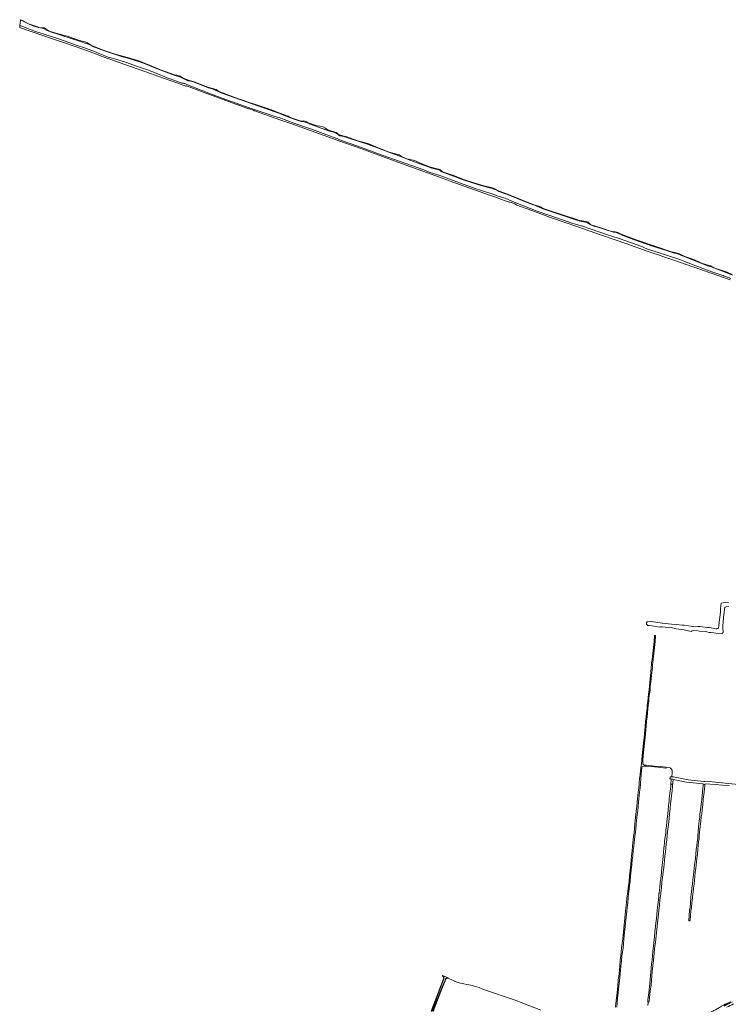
# Model space of a CAD drawing. Header units: metres. Extents: x 125158 to 132124, y 450612 to 454469.
# Tile 128 of 173: x 128563 to 129755, y 452815 to 454469. Entities that reach past the tile are written whole.
import ezdxf

# ---------------------------------------------------------------- set-up
doc = ezdxf.new("R2010")
doc.units = ezdxf.units.M
for name, color, linetype, lineweight in [('B-XX-OG-TERREIN_CULTUURSCHEIDING-GV', 8, 'Continuous', 18), ('B-XX-OG-WATER-GV', 8, 'Continuous', 18), ('B-XX-OG-WATER_SLOOT-GV', 8, 'Continuous', 18), ('B-XX-OG-WEG-GV', 8, 'Continuous', 18)]:
    doc.layers.add(name, color=color, linetype=linetype, lineweight=lineweight)

msp = doc.modelspace()

# ---------------------------------------------------------------- linework, layer by layer
at = {"layer": 'B-XX-OG-TERREIN_CULTUURSCHEIDING-GV'}
for points in [[(129619.4, 452812.7), (129619.9, 452818.3), (129619.3, 452818.4), (129619, 452819.5), (129619.2, 452821.9), (129620.7, 452833.7), (129622.4, 452848.8), (129623.8, 452862.8), (129624.1, 452868.7), (129624.6, 452875.4), (129625.4, 452882.4), (129626.3, 452889.4), (129627, 452896.1), (129627.7, 452904.2), (129628.6, 452912.4), (129629.4, 452918.7), (129630.2, 452928.2), (129631.1, 452936.7), (129632, 452945.8), (129632.7, 452950.9), (129633.6, 452958.8), (129634.4, 452965.7), (129635.1, 452973.1), (129636, 452982), (129636.9, 452990), (129637.4, 452995.1), (129637.9, 453000), (129638, 453000.6), (129638.9, 453007.8), (129639.3, 453011), (129640.1, 453019.1), (129640.9, 453026.3), (129641.9, 453035.7), (129642.4, 453039.6), (129643.4, 453048), (129643.7, 453052.1), (129644.4, 453058.4), (129644.8, 453062.3), (129645.4, 453070.4), (129646, 453077), (129646.4, 453080.9), (129647, 453085.6), (129647.3, 453088.2), (129647.9, 453093.2), (129648.8, 453098.8), (129649.2, 453102.8), (129649.7, 453107.4), (129650.4, 453114), (129651.2, 453121.5), (129652.1, 453130.6), (129652.6, 453134.8), (129653.3, 453141.9), (129653.8, 453147.5), (129654, 453149.3), (129654.2, 453151.4), (129654.9, 453156.5), (129655.2, 453160.5), (129655.7, 453163.8), (129656.4, 453170), (129657.1, 453176.4), (129657.7, 453181), (129657.9, 453183.6), (129658.2, 453193.3), (129656.1, 453193.7), (129656.5, 453197), (129659.6, 453196.9), (129659.6, 453196.9), (129659.8, 453203.5), (129659.9, 453207.8), (129659.6, 453208.7), (129658.9, 453209.8), (129657.7, 453211.1), (129657, 453211.3), (129657, 453211.8), (129650.2, 453212.4), (129650.2, 453212), (129649.6, 453211.6), (129641, 453212.4), (129630.4, 453213.5), (129616.4, 453214.7), (129612.9, 453214.8), (129610.6, 453214.1), (129609.7, 453213.5), (129609.3, 453212.4), (129608.6, 453207), (129608.1, 453200.5), (129607.4, 453194.1), (129606.8, 453186.2), (129606, 453178.1), (129605.2, 453171.1), (129604, 453159.8), (129603.6, 453154.7), (129602.9, 453147.1), (129602.1, 453139.7), (129601.4, 453133.8), (129600.3, 453123.5), (129599.6, 453117.9), (129598.9, 453109.4), (129598.4, 453103.7), (129597.5, 453096.4), (129596.9, 453091.3), (129596.3, 453086.3), (129595.5, 453079.6), (129594.7, 453072.9), (129593.7, 453064), (129593, 453057.2), (129592.3, 453049.8), (129591.2, 453039.8), (129590.2, 453030.4), (129589.4, 453021.2), (129588.2, 453013.6), (129587.3, 453003.7), (129586.9, 453000), (129586.2, 452993.6), (129585.4, 452985.4), (129584.5, 452976.9), (129583.9, 452971.1), (129579.5, 452930.1), (129578.2, 452916.8), (129577.4, 452909.1), (129575.7, 452895.9), (129574.8, 452887.8), (129573.9, 452878.9), (129572.7, 452865.5), (129571.5, 452854.9), (129570.5, 452845.4), (129569.2, 452834.4), (129568.2, 452824.7), (129567.6, 452816.5), (129566.8, 452809.8)], [(129756.4, 453182), (129732.9, 453184.2), (129715.3, 453185.1), (129715.1, 453184), (129715.2, 453183.1), (129714.8, 453182.5), (129713.8, 453171), (129712.4, 453159.1), (129711.4, 453150.1), (129710.7, 453142.2), (129709.7, 453134.4), (129709.1, 453129.8), (129708.2, 453122.1), (129707.2, 453113.2), (129706.3, 453103.9), (129705.6, 453098.5), (129705.2, 453092.8), (129704.5, 453087.4), (129703.8, 453080.7), (129703.2, 453075.1), (129702.5, 453066.7), (129701.8, 453059.8), (129700.5, 453048.6), (129699.9, 453042.8), (129698.9, 453036.7), (129698.3, 453028.7), (129697.7, 453023.5), (129696.8, 453016.5), (129696, 453009.8), (129695.3, 453002.7), (129695, 453000), (129694.3, 452994.2), (129693.1, 452984.6), (129692.4, 452977.4), (129691.7, 452971.7), (129690.2, 452955.7), (129689.9, 452955.2), (129689.5, 452954.8), (129688.5, 452954.9), (129688, 452955.4), (129689.5, 452972), (129690.2, 452977.7), (129690.9, 452984.8), (129691.7, 452994.5), (129692.3, 453000), (129692.6, 453002.8), (129693.3, 453010), (129694, 453016.9), (129694.9, 453023.8), (129696.4, 453037), (129697.3, 453043), (129697.8, 453048.8), (129699.2, 453060.2), (129699.8, 453066.7), (129700.7, 453075.3), (129701.6, 453080.9), (129702.3, 453087.7), (129703, 453093), (129703.4, 453098.7), (129703.7, 453104), (129704.6, 453113.4), (129705.6, 453122.2), (129706.4, 453129.8), (129706.8, 453134.4), (129707.7, 453142), (129709, 453150.4), (129709.9, 453159.3), (129711, 453171.2), (129712.1, 453182.8), (129712.3, 453185.2), (129684.4, 453188), (129661.9, 453192.6), (129660.8, 453182), (129659.8, 453173.2), (129659.1, 453165.7), (129658.5, 453159.1), (129657.2, 453151.7), (129656.6, 453143.5), (129655.4, 453134.4), (129654.2, 453121.2), (129653.3, 453112.4), (129652.3, 453104.7), (129651.9, 453098.5), (129651.1, 453091), (129650.2, 453083.7), (129649.4, 453077.7), (129648.8, 453070.9), (129647.9, 453063.7), (129647.3, 453055.6), (129646, 453044.5), (129645.1, 453037.3), (129643.8, 453027.6), (129642.9, 453020), (129642.1, 453010.4), (129641, 453002), (129640.8, 453000), (129639.6, 452990.1), (129638.7, 452981), (129637.8, 452971.5), (129633.3, 452929.9), (129631.9, 452918.5), (129630.6, 452909), (129630, 452900.8), (129628.6, 452889.1), (129627.7, 452879.1), (129626.6, 452869.5), (129626, 452862.7), (129625.3, 452854.6), (129624.5, 452847.4), (129623.3, 452836.5), (129622.1, 452826.2), (129621.3, 452819.1), (129621, 452818.1), (129619.9, 452818.3), (129619.4, 452812.7)], [(129776.9, 453183.5), (129716.6, 453189.6), (129715.2, 453189), (129713.4, 453188.9), (129686.7, 453192.1), (129662.4, 453196.9), (129661.1, 453196.9), (129659.6, 453196.9), (129659.6, 453196.9), (129659.6, 453196.9), (129656.5, 453197), (129656.1, 453193.7), (129658.2, 453193.3), (129660.6, 453192.9), (129661.9, 453192.6), (129684.4, 453188), (129712.3, 453185.2), (129712.1, 453182.8), (129712.4, 453183.5), (129713.7, 453184.2), (129715.1, 453184), (129715.3, 453185.1), (129732.9, 453184.2), (129756.4, 453182)], [(129439.4, 452804.6), (129396.1, 452821.4), (129343, 452839.5), (129335.4, 452842.8), (129327.5, 452845.2), (129321.2, 452846.8), (129314.9, 452848), (129309.6, 452848.8), (129304.2, 452849.9), (129297.7, 452852), (129291.6, 452854.8), (129283.1, 452858.4), (129282.8, 452858.5), (129282.5, 452858.5), (129282.2, 452858.5), (129281.9, 452858.5), (129281.6, 452858.5), (129281.3, 452858.4), (129281, 452858.3), (129280.7, 452858.2), (129280.4, 452858.1), (129280.1, 452857.9), (129279.9, 452857.7), (129279.7, 452857.5), (129279.5, 452857.2), (129279.3, 452856.9), (129279.2, 452856.7), (129271.1, 452836.3), (129257.9, 452802.8)], [(129746.7, 452813.3), (129749.3, 452814.7), (129750.6, 452815.4), (129751.9, 452816.1), (129754.5, 452817.4)]]:
    msp.add_lwpolyline(points, dxfattribs=at)
at = {"layer": 'B-XX-OG-WATER-GV'}
for points in [[(129761.8, 454039.9), (129752.2, 454043.9), (129733, 454050.9), (129724.8, 454054.5), (129719.7, 454055.4), (129708.2, 454059.8), (129691.6, 454066.7), (129677.2, 454072.2), (129675.7, 454073), (129674.1, 454073.8), (129672.5, 454074.5), (129670.9, 454075.1), (129669.3, 454075.7), (129667.6, 454076.2), (129665.9, 454076.6), (129664, 454076.9), (129650.4, 454081), (129627.2, 454088.5), (129594.8, 454100), (129586.3, 454103.2), (129576.2, 454107), (129574.6, 454107.9), (129572.9, 454108.7), (129571.3, 454109.5), (129569.6, 454110.1), (129567.8, 454110.8), (129566.1, 454111.3), (129564.3, 454111.8), (129562.5, 454112.1), (129561.6, 454112.3), (129533.2, 454121), (129528.6, 454122.1), (129522, 454125.2), (129520.7, 454126), (129519.5, 454126.8), (129518.2, 454127.4), (129516.9, 454128), (129515.5, 454128.5), (129514.1, 454129), (129512.7, 454129.3), (129511.3, 454129.6), (129509.9, 454129.8), (129508.4, 454130), (129507.5, 454130), (129500, 454132.4), (129472.9, 454141.3), (129444.4, 454150.8), (129440.4, 454152.5), (129436.5, 454154.2), (129432.5, 454155.8), (129428.5, 454157.4), (129424.4, 454158.8), (129420.6, 454160.1), (129413.2, 454163.3), (129383.2, 454175.3), (129368.8, 454180.4), (129366.8, 454181.5), (129364.7, 454182.6), (129362.5, 454183.6), (129360.3, 454184.5), (129358.1, 454185.3), (129355.9, 454186), (129353.7, 454186.7), (129351.4, 454187.3), (129349.1, 454187.8), (129346.5, 454188.3), (129333.4, 454192.4), (129308.5, 454200), (129308.5, 454200), (129292.2, 454206.2), (129272.9, 454213.2), (129271.9, 454214), (129270.9, 454214.8), (129269.8, 454215.5), (129268.7, 454216.1), (129267.6, 454216.6), (129266.4, 454217.1), (129265.2, 454217.5), (129264, 454217.8), (129262.8, 454218.1), (129261.5, 454218.3), (129260.8, 454218.3), (129256.1, 454219.8), (129243.4, 454224.1), (129218.7, 454233.2), (129206.5, 454238), (129183.5, 454246.5), (129164.4, 454253.6), (129147.9, 454260.2), (129136.9, 454263.1), (129108, 454272.8), (129101.1, 454274.2), (129099.7, 454275.2), (129098.3, 454276.2), (129096.9, 454277.1), (129095.4, 454277.9), (129093.9, 454278.7), (129092.3, 454279.4), (129090.8, 454280), (129089.2, 454280.5), (129087.5, 454281), (129085.9, 454281.4), (129084.2, 454281.7), (129083.7, 454281.7), (129051.3, 454293.8), (129049.6, 454294.6), (129047.9, 454295.3), (129046.2, 454296), (129044.4, 454296.6), (129042.6, 454297.1), (129040.8, 454297.5), (129038.9, 454297.9), (129037.1, 454298.2), (129036.4, 454298.2), (129022.5, 454302.5), (129006.3, 454308.9), (129000, 454311.2), (128992, 454314.1), (128955.6, 454326.9), (128902.7, 454345.8), (128898.6, 454347.4), (128888.4, 454352.3), (128878.7, 454355.3), (128857.7, 454363.4), (128849.1, 454366.1), (128845.8, 454366.5), (128833, 454372.7), (128822.4, 454375.8), (128795.9, 454385.7), (128771, 454395.8), (128748.4, 454403.3), (128735.8, 454406.9), (128724, 454410.5), (128705.2, 454416.5), (128685.7, 454423.8), (128679.6, 454427.3), (128659.9, 454434.3), (128652.5, 454436.6), (128628.8, 454444.3), (128614.7, 454448.4), (128608.9, 454450.9), (128608, 454451.6), (128607, 454452.3), (128606, 454452.9), (128604.9, 454453.5), (128603.8, 454454), (128602.7, 454454.4), (128601.5, 454454.7), (128600.8, 454454.9), (128594.3, 454455.9), (128585.1, 454458.8), (128577.5, 454462), (128565, 454468.1), (128564.1, 454468.3), (128563.1, 454459.2), (128564.6, 454458.5), (128589.2, 454449.1), (128604, 454444.6), (128629.6, 454436.2), (128645.6, 454430.8), (128659.6, 454425.9), (128673.3, 454421.2), (128688.7, 454415.5), (128697.7, 454411.6), (128711.8, 454406.1), (128722.4, 454403.1), (128740.6, 454397.6), (128760.8, 454390.6), (128777.5, 454384.7), (128792.5, 454379.2), (128810.8, 454371.6), (128816, 454369.5), (128835.7, 454362.4), (128836.8, 454362.4), (128838.1, 454362.2), (128839.3, 454362), (128840.6, 454361.7), (128841.8, 454361.3), (128843, 454360.8), (128844.1, 454360.3), (128845.2, 454359.7), (128881.1, 454345.7), (128897.1, 454339.6), (128911.3, 454334.4), (128940.7, 454323.9), (128958.9, 454317.7), (128974, 454312.4), (128997.6, 454305), (129000, 454304.1), (129023.7, 454295.3), (129053.5, 454284.9), (129079.5, 454275.7), (129094.7, 454270.1), (129096.7, 454269.5), (129100.8, 454267.4), (129131.7, 454256.5), (129172.6, 454241.6), (129211.9, 454227.5), (129242.4, 454216.6), (129251.4, 454213.1), (129271, 454206.5), (129288.8, 454200), (129297.7, 454196.8), (129327.3, 454185.9), (129354.9, 454177), (129369, 454172), (129379, 454169), (129391.7, 454163.8), (129407.5, 454157.4), (129433.1, 454147.6), (129450.8, 454141.2), (129472.3, 454134.1), (129493, 454126.9), (129500, 454124.8), (129506.4, 454122.9), (129507.7, 454122.5), (129523.6, 454117.2), (129536.7, 454112.5), (129558.6, 454105.1), (129570.8, 454101.3), (129607.2, 454088.3), (129617.5, 454084.3), (129671.3, 454066.6), (129687, 454060.7), (129700.1, 454055.4), (129708.7, 454052.1), (129727, 454045.2), (129732.1, 454043.5), (129733.5, 454043), (129745.2, 454039), (129745.6, 454039), (129746.4, 454038.8), (129747.2, 454038.6), (129748, 454038.3), (129748.8, 454038), (129749.5, 454037.5), (129758.7, 454034.1)], [(129755.4, 453489.2), (129752.4, 453490.4), (129742.4, 453488.5), (129741.3, 453479.7), (129741.1, 453473.5), (129740.2, 453465.1), (129739.3, 453456.9), (129738.5, 453450.7), (129738, 453447.2), (129736.9, 453446), (129735.2, 453445.3), (129733.4, 453445.3), (129730.8, 453446.1), (129725.6, 453447.2), (129722.5, 453447.7), (129718.7, 453448), (129715.4, 453448.1), (129706.4, 453449.2), (129703.4, 453449.2), (129696.4, 453449.1), (129695, 453449.4), (129680.4, 453451.7), (129676.7, 453451.9), (129667.4, 453452.8), (129659.1, 453453.6), (129648.6, 453454.7), (129644, 453455.1), (129643.1, 453455.3), (129625.3, 453457.7), (129619.4, 453457.5), (129618.3, 453457.2), (129617.4, 453456.8), (129617, 453456.3), (129617, 453455.3), (129617.1, 453453.3), (129617.9, 453452.1), (129619.1, 453451.4), (129621.3, 453451.1), (129625.7, 453450.6), (129638.5, 453448.5), (129640.6, 453448.9), (129643, 453448.8), (129648.3, 453448.2), (129658.6, 453447.7), (129666.7, 453445.7), (129676.3, 453444.6), (129680, 453443.7), (129692.2, 453441.3), (129693.9, 453442.3), (129695.6, 453442.7), (129703.5, 453442), (129706.1, 453441.7), (129715.3, 453441), (129718.2, 453440.3), (129722.3, 453439.4), (129724.9, 453439.2), (129729.9, 453438.8), (129733.6, 453438.2), (129744.4, 453437.4), (129745.5, 453439.2), (129745.9, 453440.1), (129745.9, 453442.3), (129745.5, 453444.4), (129745.5, 453447.6), (129745.4, 453451.3), (129746, 453456.8), (129746.6, 453465), (129747.6, 453472.8), (129748, 453478.7), (129748.6, 453481.3), (129749.4, 453482.1), (129750.9, 453482.7), (129755.1, 453483.2)], [(129566.8, 452809.8), (129567.6, 452816.5), (129568.2, 452824.7), (129569.2, 452834.4), (129570.5, 452845.4), (129571.5, 452854.9), (129572.7, 452865.5), (129573.9, 452878.9), (129574.8, 452887.8), (129575.7, 452895.9), (129577.4, 452909.1), (129578.2, 452916.8), (129579.5, 452930.1), (129583.9, 452971.1), (129584.5, 452976.9), (129585.4, 452985.4), (129586.2, 452993.6), (129586.9, 453000), (129587.3, 453003.7), (129588.2, 453013.6), (129589.4, 453021.2), (129590.2, 453030.4), (129591.2, 453039.8), (129592.3, 453049.8), (129593, 453057.2), (129593.7, 453064), (129594.7, 453072.9), (129595.5, 453079.6), (129596.3, 453086.3), (129596.9, 453091.3), (129597.5, 453096.4), (129598.4, 453103.7), (129598.9, 453109.4), (129599.6, 453117.9), (129600.3, 453123.5), (129601.4, 453133.8), (129602.1, 453139.7), (129602.9, 453147.1), (129603.6, 453154.7), (129604, 453159.8), (129605.2, 453171.1), (129606, 453178.1), (129606.8, 453186.2), (129607.4, 453194.1), (129608.1, 453200.5), (129608.6, 453207), (129609.3, 453212.4), (129609.7, 453213.5), (129610.6, 453214.1), (129612.9, 453214.8), (129616.4, 453214.7), (129630.4, 453213.5), (129641, 453212.4), (129649.6, 453211.6), (129650.2, 453212), (129650.2, 453212.4), (129650.2, 453212.9), (129649.7, 453213.3), (129641.2, 453214), (129630.5, 453215), (129616.6, 453216.2), (129613.2, 453216.6), (129611.7, 453217.2), (129610.5, 453218.8), (129610.6, 453224.9), (129611.2, 453231.9), (129612.2, 453242.7), (129613.4, 453253.3), (129614.4, 453263), (129615, 453268.8), (129615.9, 453275.8), (129616.3, 453281.5), (129617.1, 453290.2), (129618, 453297), (129618.6, 453304.2), (129619.4, 453311.7), (129619.9, 453316.9), (129620.7, 453323.7), (129621.1, 453329.6), (129622.2, 453336.3), (129622.9, 453342.6), (129623.3, 453349.2), (129624.1, 453355.3), (129624.6, 453362.3), (129625.1, 453366.9), (129625.7, 453371.9), (129626.8, 453380.7), (129627.1, 453385.4), (129627.6, 453388.8), (129627.9, 453393.2), (129628.6, 453400), (129628.6, 453400), (129629.6, 453408.3), (129630.3, 453414.3), (129631.5, 453424.2), (129632.3, 453433.5), (129632, 453434.4), (129631.5, 453434.4), (129630.7, 453434.5), (129630.4, 453434.1), (129629.6, 453423.8), (129628.5, 453414.4), (129627.9, 453408.5), (129627, 453400.2), (129627, 453400), (129626.2, 453393.4), (129625.5, 453388.6), (129625.2, 453385.4), (129624.9, 453380.5), (129624, 453372.1), (129623.4, 453367.1), (129623, 453361.6), (129622.6, 453355.1), (129622, 453349.4), (129621.2, 453342.8), (129620.5, 453336.6), (129619.5, 453329.8), (129619.1, 453323.9), (129618.2, 453317), (129617.8, 453311.9), (129616.9, 453304.4), (129616.4, 453297.2), (129615.4, 453290.4), (129614.7, 453281.6), (129614.2, 453276), (129613.4, 453269), (129612.8, 453263), (129612, 453253.5), (129610.9, 453243), (129609.8, 453232.1), (129609.2, 453225), (129608.4, 453218.9), (129608, 453216.5), (129606.7, 453207.1), (129606.1, 453200.7), (129605.4, 453194.3), (129604.7, 453186.2), (129603.8, 453178.1), (129603.1, 453170.9), (129602, 453159.9), (129601.3, 453154.6), (129600.6, 453147), (129599.7, 453139.3), (129599.1, 453133.8), (129598.1, 453123.7), (129597.4, 453118), (129596.6, 453109.4), (129595.9, 453103.5), (129595.1, 453096.8), (129594.7, 453091.2), (129593.9, 453086.4), (129593.4, 453079.8), (129592.8, 453073.1), (129591.7, 453064.2), (129591.1, 453057.6), (129590.3, 453050), (129589.4, 453039.9), (129588.4, 453030.6), (129587.5, 453021.2), (129587, 453017.9), (129586.4, 453013.8), (129585.4, 453004.1), (129584.8, 453000), (129584, 452993.8), (129583, 452985.5), (129582.1, 452977), (129581.5, 452971.4), (129577.5, 452930.2), (129576, 452917), (129575.1, 452909.4), (129573.7, 452896.1), (129572.9, 452888), (129572, 452879.2), (129570.7, 452865.8), (129569.4, 452855), (129568.6, 452845.4), (129567.4, 452834.6), (129566.3, 452824.9), (129565.3, 452816.8), (129564.5, 452810.1)], [(129257.1, 452803.1), (129270.6, 452836.5), (129278.7, 452856.9), (129278.8, 452857.2), (129279, 452857.5), (129279.2, 452857.7), (129279.4, 452858), (129279.6, 452858.2), (129279.9, 452858.4), (129280.2, 452858.6), (129280.4, 452858.7), (129280.8, 452858.8), (129281.1, 452859), (129281.4, 452859), (129281.7, 452859.1), (129282, 452859.1), (129282.4, 452859.1), (129282.7, 452859), (129283, 452859), (129274.2, 452863), (129274.6, 452862.7), (129274.8, 452862.5), (129275.1, 452862.2), (129275.4, 452861.9), (129275.6, 452861.6), (129275.8, 452861.2), (129275.9, 452860.9), (129276.1, 452860.5), (129276.2, 452860.1), (129276.2, 452859.7), (129276.3, 452859.3), (129276.2, 452859), (129276.2, 452858.6), (129276.1, 452858.2), (129276, 452857.8), (129275.9, 452857.4), (129255.2, 452802.7)]]:
    msp.add_lwpolyline(points, dxfattribs=at)
msp.add_lwpolyline([(129619.9, 452818.3), (129621, 452818.1), (129621.3, 452819.1), (129622.1, 452826.2), (129623.3, 452836.5), (129624.5, 452847.4), (129625.3, 452854.6), (129626, 452862.7), (129626.6, 452869.5), (129627.7, 452879.1), (129628.6, 452889.1), (129630, 452900.8), (129630.6, 452909), (129631.9, 452918.5), (129633.3, 452929.9), (129637.8, 452971.5), (129638.7, 452981), (129639.6, 452990.1), (129640.8, 453000), (129641, 453002), (129642.1, 453010.4), (129642.9, 453020), (129643.8, 453027.6), (129645.1, 453037.3), (129646, 453044.5), (129647.3, 453055.6), (129647.9, 453063.7), (129648.8, 453070.9), (129649.4, 453077.7), (129650.2, 453083.7), (129651.1, 453091), (129651.9, 453098.5), (129652.3, 453104.7), (129653.3, 453112.4), (129654.2, 453121.2), (129655.4, 453134.4), (129656.6, 453143.5), (129657.2, 453151.7), (129658.5, 453159.1), (129659.1, 453165.7), (129659.8, 453173.2), (129660.8, 453182), (129660.6, 453183.5), (129659.9, 453184.2), (129659.6, 453184.3), (129659.1, 453184.4), (129658.1, 453184.2), (129657.9, 453183.6), (129657.7, 453181), (129657.1, 453176.4), (129656.4, 453170), (129655.7, 453163.8), (129655.2, 453160.5), (129654.9, 453156.5), (129654.2, 453151.4), (129654, 453149.3), (129653.8, 453147.5), (129653.3, 453141.9), (129652.6, 453134.8), (129652.1, 453130.6), (129651.2, 453121.5), (129650.4, 453114), (129649.7, 453107.4), (129649.2, 453102.8), (129648.8, 453098.8), (129647.9, 453093.2), (129647.3, 453088.2), (129647, 453085.6), (129646.4, 453080.9), (129646, 453077), (129645.4, 453070.4), (129644.8, 453062.3), (129644.4, 453058.4), (129643.7, 453052.1), (129643.4, 453048), (129642.4, 453039.6), (129641.9, 453035.7), (129640.9, 453026.3), (129640.1, 453019.1), (129639.3, 453011), (129638.9, 453007.8), (129638, 453000.6), (129637.9, 453000), (129637.4, 452995.1), (129636.9, 452990), (129636, 452982), (129635.1, 452973.1), (129634.4, 452965.7), (129633.6, 452958.8), (129632.7, 452950.9), (129632, 452945.8), (129631.1, 452936.7), (129630.2, 452928.2), (129629.4, 452918.7), (129628.6, 452912.4), (129627.7, 452904.2), (129627, 452896.1), (129626.3, 452889.4), (129625.4, 452882.4), (129624.6, 452875.4), (129624.1, 452868.7), (129623.8, 452862.8), (129622.4, 452848.8), (129620.7, 452833.7), (129619.2, 452821.9), (129619, 452819.5), (129619.3, 452818.4)], close=True, dxfattribs=at)
at = {"layer": 'B-XX-OG-WATER_SLOOT-GV'}
for points in [[(129758.7, 454034.1), (129749.5, 454037.5), (129748.8, 454038), (129748, 454038.3), (129747.2, 454038.6), (129746.4, 454038.8), (129745.6, 454039), (129745.2, 454039), (129733.5, 454043), (129732.1, 454043.5), (129727, 454045.2), (129708.7, 454052.1), (129700.1, 454055.4), (129687, 454060.7), (129671.3, 454066.6), (129617.5, 454084.3), (129607.2, 454088.3), (129570.8, 454101.3), (129558.6, 454105.1), (129536.7, 454112.5), (129523.6, 454117.2), (129507.7, 454122.5), (129506.4, 454122.9), (129500, 454124.8), (129493, 454126.9), (129472.3, 454134.1), (129450.8, 454141.2), (129433.1, 454147.6), (129407.5, 454157.4), (129391.7, 454163.8), (129379, 454169), (129369, 454172), (129354.9, 454177), (129327.3, 454185.9), (129297.7, 454196.8), (129288.8, 454200), (129271, 454206.5), (129251.4, 454213.1), (129242.4, 454216.6), (129211.9, 454227.5), (129172.6, 454241.6), (129131.7, 454256.5), (129100.8, 454267.4), (129096.7, 454269.5), (129094.7, 454270.1), (129079.5, 454275.7), (129053.5, 454284.9), (129023.7, 454295.3), (129000, 454304.1), (128997.6, 454305), (128974, 454312.4), (128958.9, 454317.7), (128940.7, 454323.9), (128911.3, 454334.4), (128897.1, 454339.6), (128881.1, 454345.7), (128845.2, 454359.7), (128844.1, 454360.3), (128843, 454360.8), (128841.8, 454361.3), (128840.6, 454361.7), (128839.3, 454362), (128838.1, 454362.2), (128836.8, 454362.4), (128835.7, 454362.4), (128816, 454369.5), (128810.8, 454371.6), (128792.5, 454379.2), (128777.5, 454384.7), (128760.8, 454390.6), (128740.6, 454397.6), (128722.4, 454403.1), (128711.8, 454406.1), (128697.7, 454411.6), (128688.7, 454415.5), (128673.3, 454421.2), (128659.6, 454425.9), (128645.6, 454430.8), (128629.6, 454436.2), (128604, 454444.6), (128589.2, 454449.1), (128564.6, 454458.5), (128563.1, 454459.2), (128563.1, 454458.9), (128562.9, 454457.3), (128562.8, 454456), (128562.7, 454455.7), (128585.4, 454447.9), (128617.9, 454437), (128636.4, 454431), (128670.4, 454419), (128686, 454413.2), (128687.2, 454412.7), (128703.2, 454406.7), (128722, 454399.8), (128739.6, 454393.9), (128775.1, 454381.5), (128796.8, 454373.7), (128804.6, 454371), (128815.9, 454366.9), (128828.5, 454362.4), (128841.9, 454357.5), (128842.1, 454357.5), (128842.4, 454357.6), (128842.7, 454357.7), (128843, 454357.7), (128843.2, 454357.7), (128875.6, 454345.7), (128909.5, 454333.3), (128944.9, 454320.3), (128946.1, 454319.9), (128947.5, 454319.5), (128949, 454319.1), (128950.4, 454318.9), (128954.3, 454317.6), (128955.6, 454316.9), (128956.3, 454316.4), (128957.2, 454316), (128958.1, 454315.7), (128965.4, 454313.1), (128984.7, 454306.4), (129000, 454301), (129018.7, 454294.4), (129035.9, 454288.3), (129046.9, 454284.4), (129108.8, 454262.4), (129130.1, 454254.9), (129158, 454244.8), (129173.2, 454239.3), (129211.2, 454225.4), (129262.6, 454206.7), (129270.4, 454203.9), (129271.4, 454203.5), (129281.1, 454200), (129286.9, 454197.9), (129354.5, 454173.7), (129362.9, 454170.7), (129380.8, 454164.1), (129385.7, 454162.5), (129387.4, 454162.2), (129389.1, 454161.8), (129390.8, 454161.3), (129392.5, 454160.7), (129394.1, 454160.1), (129395.7, 454159.4), (129397.2, 454158.6), (129398.8, 454157.7), (129424.2, 454148.2), (129455.6, 454136.8), (129480, 454128.4), (129500, 454121.5), (129541.5, 454107.1), (129583.6, 454092.5), (129618.3, 454080.4), (129666.2, 454063.9), (129681.9, 454058.4), (129714.2, 454047), (129757.6, 454031.8)], [(129760.8, 454040.9), (129752.4, 454044.6), (129730.3, 454052.4), (129724.8, 454055.4), (129718.1, 454056.9), (129709.6, 454059.8), (129696.6, 454065.9), (129681.6, 454071.2), (129672.2, 454075.7), (129666.6, 454077.2), (129659.2, 454079), (129630.7, 454088.3), (129599.5, 454099), (129574.2, 454108.6), (129568.9, 454111.5), (129564, 454112.9), (129559.3, 454113.3), (129558.3, 454113.4), (129543.2, 454118.5), (129534.7, 454121.2), (129529.3, 454122.6), (129525.3, 454123.7), (129522.7, 454125.2), (129519, 454128.6), (129515.7, 454130.2), (129507.9, 454131), (129501.6, 454132.5), (129500, 454133.1), (129475.4, 454141.1), (129445, 454151.2), (129438.6, 454154.4), (129431.9, 454157), (129427.2, 454158.2), (129409.6, 454165.4), (129385, 454175.5), (129369.2, 454180.8), (129360.8, 454185.3), (129355.5, 454187), (129343.2, 454190.1), (129314.1, 454198.9), (129311.1, 454200), (129292.3, 454207.1), (129274, 454213.4), (129269.4, 454217.2), (129264.8, 454218.4), (129251.9, 454221.7), (129235, 454228.3), (129229.4, 454231.6), (129224.3, 454232.9), (129213.9, 454235.5), (129209.8, 454237.1), (129206, 454238.5), (129201, 454241.9), (129184.2, 454246.7), (129165.9, 454253.5), (129150, 454260.4), (129131.6, 454265.6), (129112.8, 454272.3), (129100.1, 454275.7), (129095.2, 454279.8), (129089.8, 454281.3), (129081.7, 454283.5), (129076.2, 454287.6), (129071.9, 454289.6), (129062.8, 454291), (129049.7, 454295.2), (129045.6, 454297.5), (129040.5, 454298.9), (129036.1, 454298.8), (129017.8, 454305), (129014.2, 454307.1), (129000, 454312.1), (128984.5, 454318.2), (128979.6, 454320.1), (128977.6, 454320.2), (128959.2, 454326.5), (128945.2, 454330.8), (128938.2, 454333.8), (128928.8, 454336.6), (128905.3, 454345.5), (128897.7, 454348.4), (128893, 454351.9), (128887.2, 454353.7), (128879.2, 454355.9), (128856.4, 454364.6), (128855.7, 454364.8), (128846.9, 454367.6), (128837.6, 454371), (128832.9, 454374), (128827.2, 454375.9), (128823.2, 454376.2), (128799.6, 454384.9), (128781.3, 454392.8), (128769.8, 454396.9), (128764.8, 454399.6), (128740.2, 454406.7), (128723.2, 454411.4), (128703, 454418), (128682.2, 454426.2), (128677, 454430.3), (128672.7, 454432.1), (128663.1, 454434.1), (128642.4, 454441.4), (128627.5, 454445.5), (128612.1, 454449.8), (128603.9, 454455.4), (128594.5, 454456.2), (128592.7, 454456.9), (128577.5, 454462.2), (128568.6, 454467.4), (128564.2, 454469.1), (128564.1, 454468.4), (128564.1, 454468.3), (128565, 454468.1), (128577.5, 454462), (128585.1, 454458.8), (128594.3, 454455.9), (128600.8, 454454.9), (128601.5, 454454.7), (128602.7, 454454.4), (128603.8, 454454), (128604.9, 454453.5), (128606, 454452.9), (128607, 454452.3), (128608, 454451.6), (128608.9, 454450.9), (128614.7, 454448.4), (128628.8, 454444.3), (128652.5, 454436.6), (128659.9, 454434.3), (128679.6, 454427.3), (128685.7, 454423.8), (128705.2, 454416.5), (128724, 454410.5), (128735.8, 454406.9), (128748.4, 454403.3), (128771, 454395.8), (128795.9, 454385.7), (128822.4, 454375.8), (128833, 454372.7), (128845.8, 454366.5), (128849.1, 454366.1), (128857.7, 454363.4), (128878.7, 454355.3), (128888.4, 454352.3), (128898.6, 454347.4), (128902.7, 454345.8), (128955.6, 454326.9), (128992, 454314.1), (129000, 454311.2), (129006.3, 454308.9), (129022.5, 454302.5), (129036.4, 454298.2), (129037.1, 454298.2), (129038.9, 454297.9), (129040.8, 454297.5), (129042.6, 454297.1), (129044.4, 454296.6), (129046.2, 454296), (129047.9, 454295.3), (129049.6, 454294.6), (129051.3, 454293.8), (129083.7, 454281.7), (129084.2, 454281.7), (129085.9, 454281.4), (129087.5, 454281), (129089.2, 454280.5), (129090.8, 454280), (129092.3, 454279.4), (129093.9, 454278.7), (129095.4, 454277.9), (129096.9, 454277.1), (129098.3, 454276.2), (129099.7, 454275.2), (129101.1, 454274.2), (129108, 454272.8), (129136.9, 454263.1), (129147.9, 454260.2), (129164.4, 454253.6), (129183.5, 454246.5), (129206.5, 454238), (129218.7, 454233.2), (129243.4, 454224.1), (129256.1, 454219.8), (129260.8, 454218.3), (129261.5, 454218.3), (129262.8, 454218.1), (129264, 454217.8), (129265.2, 454217.5), (129266.4, 454217.1), (129267.6, 454216.6), (129268.7, 454216.1), (129269.8, 454215.5), (129270.9, 454214.8), (129271.9, 454214), (129272.9, 454213.2), (129292.2, 454206.2), (129308.5, 454200), (129308.5, 454200), (129333.4, 454192.4), (129346.5, 454188.3), (129349.1, 454187.8), (129351.4, 454187.3), (129353.7, 454186.7), (129355.9, 454186), (129358.1, 454185.3), (129360.3, 454184.5), (129362.5, 454183.6), (129364.7, 454182.6), (129366.8, 454181.5), (129368.8, 454180.4), (129383.2, 454175.3), (129413.2, 454163.3), (129420.6, 454160.1), (129424.4, 454158.8), (129428.5, 454157.4), (129432.5, 454155.8), (129436.5, 454154.2), (129440.4, 454152.5), (129444.4, 454150.8), (129472.9, 454141.3), (129500, 454132.4), (129507.5, 454130), (129508.4, 454130), (129509.9, 454129.8), (129511.3, 454129.6), (129512.7, 454129.3), (129514.1, 454129), (129515.5, 454128.5), (129516.9, 454128), (129518.2, 454127.4), (129519.5, 454126.8), (129520.7, 454126), (129522, 454125.2), (129528.6, 454122.1), (129533.2, 454121), (129561.6, 454112.3), (129562.5, 454112.1), (129564.3, 454111.8), (129566.1, 454111.3), (129567.8, 454110.8), (129569.6, 454110.1), (129571.3, 454109.5), (129572.9, 454108.7), (129574.6, 454107.9), (129576.2, 454107), (129586.3, 454103.2), (129594.8, 454100), (129627.2, 454088.5), (129650.4, 454081), (129664, 454076.9), (129665.9, 454076.6), (129667.6, 454076.2), (129669.3, 454075.7), (129670.9, 454075.1), (129672.5, 454074.5), (129674.1, 454073.8), (129675.7, 454073), (129677.2, 454072.2), (129691.6, 454066.7), (129708.2, 454059.8), (129719.7, 454055.4), (129724.8, 454054.5), (129733, 454050.9), (129752.2, 454043.9), (129761.8, 454039.9)], [(129255.2, 452802.7), (129275.9, 452857.4), (129276, 452857.8), (129276.1, 452858.2), (129276.2, 452858.6), (129276.2, 452859), (129276.3, 452859.3), (129276.2, 452859.7), (129276.2, 452860.1), (129276.1, 452860.5), (129275.9, 452860.9), (129275.8, 452861.2), (129275.6, 452861.6), (129275.4, 452861.9), (129275.1, 452862.2), (129274.8, 452862.5), (129274.6, 452862.7), (129274.2, 452863), (129273.9, 452863.2), (129273.7, 452862.7), (129274, 452862.5), (129274.4, 452862.2), (129274.6, 452861.9), (129274.9, 452861.6), (129275.2, 452861.3), (129275.4, 452860.9), (129275.5, 452860.5), (129275.6, 452860.1), (129275.7, 452859.7), (129275.8, 452859.3), (129275.7, 452858.8), (129275.7, 452858.4), (129275.6, 452858), (129275.4, 452857.6), (129254.5, 452803)], [(129257.9, 452802.8), (129271.1, 452836.3), (129279.2, 452856.7), (129279.3, 452856.9), (129279.5, 452857.2), (129279.7, 452857.5), (129279.9, 452857.7), (129280.1, 452857.9), (129280.4, 452858.1), (129280.7, 452858.2), (129281, 452858.3), (129281.3, 452858.4), (129281.6, 452858.5), (129281.9, 452858.5), (129282.2, 452858.5), (129282.5, 452858.5), (129282.8, 452858.5), (129283.1, 452858.4), (129283.3, 452858.9), (129283, 452859), (129282.7, 452859), (129282.4, 452859.1), (129282, 452859.1), (129281.7, 452859.1), (129281.4, 452859), (129281.1, 452859), (129280.8, 452858.8), (129280.4, 452858.7), (129280.2, 452858.6), (129279.9, 452858.4), (129279.6, 452858.2), (129279.4, 452858), (129279.2, 452857.7), (129279, 452857.5), (129278.8, 452857.2), (129278.7, 452856.9), (129270.6, 452836.5), (129257.1, 452803.1)], [(129754.5, 452817.4), (129751.9, 452816.1), (129750.6, 452815.4), (129749.3, 452814.7), (129746.7, 452813.3), (129743, 452811.3), (129739.4, 452809.3), (129732.8, 452805.6), (129730.2, 452804.2), (129728.4, 452803.2), (129727, 452802.5), (129722.7, 452800.2), (129721.7, 452799.6), (129721.2, 452799.3), (129720.6, 452799), (129719.6, 452798.3), (129717.8, 452797.1), (129716.9, 452796.5), (129716, 452795.9), (129714.1, 452794.7), (129711.6, 452794.2), (129709.5, 452794.4), (129709.5, 452794.3), (129713.2, 452789.8)], [(129761, 452818.9), (129760.8, 452818.8), (129747.7, 452811.7)], [(129747.7, 452811.7), (129760.8, 452818.8), (129761, 452818.9)]]:
    msp.add_lwpolyline(points, dxfattribs=at)
at = {"layer": 'B-XX-OG-WATER_SLOOT-GV', "extrusion": (0, 0, -1)}
for centre, radius, start, end in [((-131146.1, 450166), 2993.7, 62.1413, 62.3873), ((-133824.4, 444225.5), 9501.5, 64.61931, 64.69406)]:
    msp.add_arc(centre, radius, start, end, dxfattribs=at)
at = {"layer": 'B-XX-OG-WATER_SLOOT-GV'}
msp.add_arc((131146.1, 450166), 2993.7, 117.6127, 117.8587, dxfattribs=at)
at = {"layer": 'B-XX-OG-WEG-GV'}
msp.add_arc((133824.4, 444225.5), 9501.5, 115.30594, 115.38069, dxfattribs=at)

doc.saveas('drawing.dxf')
